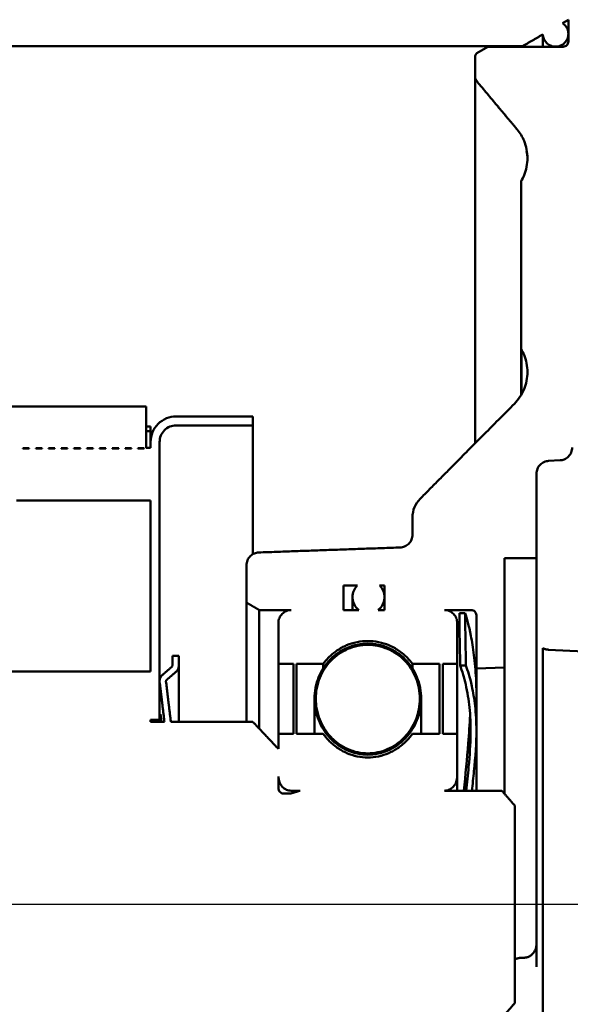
# Model space of a CAD drawing. Header units: inches. Extents: x 0 to 234, y 0 to 165.
# Tile 78 of 85: x 167.45 to 169.15, y 72.18 to 75.21. Entities that reach past the tile are written whole.
import ezdxf

# ---------------------------------------------------------------- set-up
doc = ezdxf.new("R2010")
doc.units = ezdxf.units.IN
doc.header["$LTSCALE"] = 10
doc.header["$MEASUREMENT"] = 0
doc.linetypes.add('CHAIN', pattern=[0.3543, 0.2362, -0.0295, 0.0591, -0.0295])
doc.layers.add('Centerline (ANSI)', color=7, linetype='Continuous', lineweight=25)
doc.layers.add('Visible (ANSI)', color=7, linetype='Continuous', lineweight=50)

msp = doc.modelspace()

# ---------------------------------------------------------------- linework, layer by layer
at = {"layer": 'Centerline (ANSI)', "linetype": 'CHAIN', "ltscale": 1.905165}
msp.add_line((170.3909, 72.4865), (142.5861, 72.4865), dxfattribs=at)
at = {"layer": 'Visible (ANSI)'}
for p, q in [((169.123, 75.2046), (169.1409, 75.215)), ((169.1409, 75.215), (169.1409, 75.1715)), ((169.0623, 75.1318), (169.0623, 75.1695)), ((169.1409, 75.1715), (169.1409, 75.1476)), ((164.4323, 75.133), (168.9992, 75.133)), ((168.8929, 75.1318), (168.8584, 75.1118)), ((169.1252, 75.1318), (168.8929, 75.1318)), ((168.9992, 75.133), (168.9992, 75.1318)), ((168.8535, 75.1032), (168.8535, 75.0351)), ((168.8535, 73.9083), (168.8535, 75.0351)), ((168.9953, 74.7168), (168.9953, 74.1997)), ((168.9953, 74.1917), (168.9953, 74.1997)), ((168.9953, 74.1917), (168.9953, 74.1907)), ((168.9953, 74.0569), (168.9953, 74.1907)), ((168.996, 74.1886), (168.996, 74.0582)), ((167.8398, 74.0215), (166.6724, 74.0215)), ((167.8398, 73.8947), (167.8398, 74.0215)), ((168.1685, 73.9916), (167.9323, 73.9916)), ((168.1685, 73.9639), (168.1685, 73.9916)), ((167.8398, 73.9604), (167.8535, 73.9604)), ((167.8398, 73.9464), (167.8535, 73.9464)), ((167.8535, 73.9464), (167.8535, 73.9604)), ((167.8535, 73.9226), (167.8535, 73.9464)), ((167.9323, 73.9639), (168.1685, 73.9639)), ((168.1685, 73.9639), (168.1685, 73.5665)), ((167.8535, 73.9226), (167.8535, 73.9123)), ((167.4598, 73.8928), (167.4598, 73.8935)), ((167.4598, 73.8935), (167.4795, 73.8935)), ((167.4795, 73.8928), (167.4598, 73.8928)), ((167.4795, 73.8935), (167.4795, 73.8928)), ((167.4992, 73.8928), (167.4992, 73.8935)), ((167.4992, 73.8935), (167.5189, 73.8935)), ((167.5189, 73.8928), (167.4992, 73.8928)), ((167.5189, 73.8935), (167.5189, 73.8928)), ((167.5386, 73.8928), (167.5386, 73.8935)), ((167.5386, 73.8935), (167.5583, 73.8935)), ((167.5583, 73.8928), (167.5386, 73.8928)), ((167.5583, 73.8935), (167.5583, 73.8928)), ((167.578, 73.8928), (167.578, 73.8935)), ((167.578, 73.8935), (167.5976, 73.8935)), ((167.5976, 73.8928), (167.578, 73.8928)), ((167.5976, 73.8935), (167.5976, 73.8928)), ((167.6173, 73.8928), (167.6173, 73.8935)), ((167.6173, 73.8935), (167.637, 73.8935)), ((167.637, 73.8928), (167.6173, 73.8928)), ((167.637, 73.8935), (167.637, 73.8928)), ((167.6567, 73.8928), (167.6567, 73.8935)), ((167.6567, 73.8935), (167.6764, 73.8935)), ((167.6764, 73.8928), (167.6567, 73.8928)), ((167.6764, 73.8935), (167.6764, 73.8928)), ((167.6961, 73.8928), (167.6961, 73.8935)), ((167.6961, 73.8935), (167.7157, 73.8935)), ((167.7157, 73.8928), (167.6961, 73.8928)), ((167.7157, 73.8935), (167.7157, 73.8928)), ((167.7354, 73.8928), (167.7354, 73.8935)), ((167.7354, 73.8935), (167.7551, 73.8935)), ((167.7551, 73.8928), (167.7354, 73.8928)), ((167.7551, 73.8935), (167.7551, 73.8928)), ((167.7748, 73.8928), (167.7748, 73.8935)), ((167.7748, 73.8935), (167.7945, 73.8935)), ((167.7945, 73.8928), (167.7748, 73.8928)), ((167.7945, 73.8935), (167.7945, 73.8928)), ((167.8142, 73.8928), (167.8142, 73.8935)), ((167.8142, 73.8935), (167.8339, 73.8935)), ((167.8339, 73.8928), (167.8142, 73.8928)), ((167.8339, 73.8935), (167.8339, 73.8928)), ((167.8535, 73.8947), (167.8398, 73.8947)), ((167.8535, 73.9123), (167.8535, 73.8947)), ((167.8811, 73.1746), (167.8811, 73.9123)), ((169.0798, 73.8541), (169.1154, 73.856)), ((169.0425, 73.5542), (169.0425, 73.8144)), ((167.4402, 73.7325), (167.4598, 73.7325)), ((167.4598, 73.7325), (167.4795, 73.7325)), ((167.4795, 73.7325), (167.4992, 73.7325)), ((167.4992, 73.7325), (167.5189, 73.7325)), ((167.5189, 73.7325), (167.5386, 73.7325)), ((167.5386, 73.7325), (167.5583, 73.7325)), ((167.5583, 73.7325), (167.578, 73.7325)), ((167.578, 73.7325), (167.5976, 73.7325)), ((167.5976, 73.7325), (167.6173, 73.7325)), ((167.6173, 73.7325), (167.637, 73.7325)), ((167.637, 73.7325), (167.6567, 73.7325)), ((167.6567, 73.7325), (167.6764, 73.7325)), ((167.6764, 73.7325), (167.6961, 73.7325)), ((167.6961, 73.7325), (167.7157, 73.7325)), ((167.7157, 73.7325), (167.7354, 73.7325)), ((167.7354, 73.7325), (167.7551, 73.7325)), ((167.7551, 73.7325), (167.7748, 73.7325)), ((167.7748, 73.7325), (167.7945, 73.7325)), ((167.7945, 73.7325), (167.8142, 73.7325)), ((167.8142, 73.7325), (167.8339, 73.7325)), ((167.8339, 73.7325), (167.8535, 73.7325)), ((167.8535, 73.7325), (167.8535, 73.2046)), ((168.6606, 73.6807), (168.6606, 73.6271)), ((168.9441, 73.2173), (168.9441, 73.5542)), ((168.9441, 73.5542), (169.0425, 73.5542)), ((169.0425, 72.3634), (169.0425, 73.5542)), ((168.1488, 73.5319), (168.1488, 73.4173)), ((168.448, 73.3942), (168.448, 73.4703)), ((168.448, 73.4703), (168.4906, 73.4703)), ((168.559, 73.4703), (168.574, 73.4703)), ((168.574, 73.4703), (168.574, 73.4343)), ((168.4756, 73.4343), (168.4756, 73.3942)), ((168.574, 73.4343), (168.574, 73.3942)), ((168.1488, 73.0492), (168.1488, 73.4173)), ((168.1882, 73.3942), (168.2866, 73.3942)), ((168.1882, 73.3942), (168.1882, 73.0285)), ((168.4953, 73.3942), (168.448, 73.3942)), ((168.574, 73.3942), (168.5543, 73.3942)), ((168.7591, 73.3942), (168.8417, 73.3942)), ((168.8226, 73.3841), (168.8049, 73.3841)), ((168.8575, 73.3781), (168.8575, 73.2142)), ((168.2472, 73.354), (168.2472, 73.2279)), ((168.7984, 73.2279), (168.7984, 73.354)), ((167.9402, 73.2532), (167.9205, 73.2532)), ((167.9205, 73.2532), (167.9205, 73.2229)), ((167.9402, 73.2229), (167.9402, 73.2532)), ((169.0622, 73.2223), (169.0622, 73.2763)), ((167.9402, 73.0492), (167.9402, 73.2229)), ((168.2472, 73.2279), (168.2933, 73.2279)), ((168.2472, 73.0129), (168.2472, 73.2279)), ((168.2933, 73.2279), (168.2933, 73.0129)), ((168.3031, 73.0129), (168.3031, 73.2279)), ((168.3031, 73.2279), (168.385, 73.2279)), ((168.385, 73.2279), (168.385, 73.2138)), ((168.6606, 73.2279), (168.7441, 73.2279)), ((168.6606, 73.2138), (168.6606, 73.2279)), ((168.7441, 73.2279), (168.7441, 73.0129)), ((168.7539, 73.0129), (168.7539, 73.2279)), ((168.7539, 73.2279), (168.7984, 73.2279)), ((168.7984, 73.2279), (168.7984, 73.0129)), ((168.8075, 73.2229), (168.8253, 73.2229)), ((168.8575, 73.2142), (168.9441, 73.2173)), ((168.9441, 72.8273), (168.9441, 73.2173)), ((169.0622, 72.2887), (169.0622, 73.2223)), ((167.8535, 73.2046), (165.4913, 73.2046)), ((168.8575, 72.8362), (168.8575, 73.2142)), ((167.8811, 73.0554), (167.8811, 73.1746)), ((168.3585, 73.1211), (168.3585, 73.0129)), ((168.6872, 73.0129), (168.6872, 73.1211)), ((167.8838, 73.0734), (167.8838, 73.0492)), ((167.8838, 73.0734), (167.8873, 73.0492)), ((167.8535, 73.0492), (167.8535, 73.0554)), ((167.8535, 73.0554), (167.8811, 73.0554)), ((167.8961, 73.0492), (167.8535, 73.0492)), ((167.8811, 73.0554), (167.8811, 73.0492)), ((168.1685, 73.0492), (167.9159, 73.0492)), ((168.2933, 73.0129), (168.2472, 73.0129)), ((168.2472, 73.0129), (168.2472, 72.9659)), ((168.385, 73.0129), (168.3031, 73.0129)), ((168.7441, 73.0129), (168.6606, 73.0129)), ((168.7984, 73.0129), (168.7539, 73.0129)), ((168.7984, 72.8808), (168.7984, 73.0129)), ((168.2472, 72.8459), (168.2472, 72.8808)), ((168.7984, 72.8808), (168.7984, 72.8371)), ((168.2848, 72.8282), (168.263, 72.8282)), ((168.2866, 72.8371), (168.3142, 72.8371)), ((168.7984, 72.8371), (168.7591, 72.8371)), ((168.7984, 72.8362), (168.7984, 72.8371)), ((168.9362, 72.8362), (168.7984, 72.8362)), ((168.9756, 72.1817), (168.9756, 72.7913)), ((169.0425, 72.3593), (169.0425, 72.3634)), ((169.0425, 72.2941), (169.0425, 72.3593)), ((168.9942, 72.3215), (169.0042, 72.3218)), ((169.0622, 72.2332), (169.0622, 72.2887)), ((169.0622, 71.5521), (169.0622, 72.2332))]:
    msp.add_line(p, q, dxfattribs=at)
for points, knots in [([(169.0623, 75.1695), (169.0625, 75.1651), (169.0636, 75.1602), (169.0671, 75.1518), (169.0703, 75.147), (169.0772, 75.1401), (169.082, 75.1369), (169.091, 75.1331), (169.0967, 75.132), (169.1064, 75.132), (169.1121, 75.1331), (169.1211, 75.1369), (169.126, 75.1401), (169.1328, 75.147), (169.1361, 75.1518), (169.1398, 75.1608), (169.1409, 75.1666), (169.1409, 75.1763), (169.1398, 75.1821), (169.1361, 75.1911), (169.1328, 75.1959), (169.1276, 75.2012), (169.1253, 75.203), (169.123, 75.2046)], [0.1532146, 0.1532146, 0.1532146, 0.1532146, 0.1853922, 0.1853922, 0.2224841, 0.2224841, 0.2595246, 0.2595246, 0.2965219, 0.2965219, 0.3335192, 0.3335192, 0.3705596, 0.3705596, 0.4076516, 0.4076516, 0.4447849, 0.4447849, 0.481917, 0.481917, 0.5190063, 0.5190063, 0.5388635, 0.5388635, 0.5388635, 0.5388635]), ([(169.1409, 75.1476), (169.1409, 75.1456), (169.1405, 75.1433), (169.139, 75.1397), (169.1377, 75.1378), (169.135, 75.135), (169.133, 75.1337), (169.1294, 75.1323), (169.1271, 75.1318), (169.1252, 75.1318)], [0.05930522, 0.05930522, 0.05930522, 0.05930522, 0.07415917, 0.07415917, 0.08899612, 0.08899612, 0.10381227, 0.10381227, 0.11861111, 0.11861111, 0.11861111, 0.11861111]), ([(168.9827, 74.8768), (168.9917, 74.8661), (168.9994, 74.8531), (169.011, 74.8252), (169.015, 74.8051), (169.015, 74.7709), (169.011, 74.7508), (169.002, 74.7291), (168.9989, 74.7228), (168.9953, 74.7168)], [0.2888612, 0.2888612, 0.2888612, 0.2888612, 0.3889926, 0.3889926, 0.5190831, 0.5190831, 0.649196, 0.649196, 0.6985665, 0.6985665, 0.6985665, 0.6985665]), ([(169.0149, 74.7859), (169.0149, 74.7914), (169.0144, 74.7961), (169.0131, 74.8041), (169.0122, 74.8072), (169.0117, 74.8087), (169.0117, 74.8089), (169.0117, 74.8089)], [0.007269, 0.007269, 0.007269, 0.007269, 0.0726369, 0.0726369, 0.1509689, 0.1509689, 0.1706405, 0.1706405, 0.1706405, 0.1706405]), ([(168.9953, 74.1997), (168.9989, 74.1936), (169.002, 74.1874), (169.011, 74.1656), (169.015, 74.1454), (169.015, 74.1112), (169.011, 74.091), (168.9979, 74.0594), (168.9866, 74.0424), (168.9746, 74.0303)], [0.3398801, 0.3398801, 0.3398801, 0.3398801, 0.3893842, 0.3893842, 0.5197736, 0.5197736, 0.650405, 0.650405, 0.7802439, 0.7802439, 0.7802439, 0.7802439]), ([(168.9966, 74.187), (168.9966, 74.187), (168.9965, 74.187), (168.9964, 74.1874), (168.9962, 74.1882), (168.9957, 74.1897), (168.9955, 74.1901), (168.9953, 74.1907)], [0.04606761, 0.04606761, 0.04606761, 0.04606761, 0.05463813, 0.05463813, 0.08573974, 0.08573974, 0.0982306, 0.0982306, 0.0982306, 0.0982306]), ([(167.9323, 73.9916), (167.9226, 73.9916), (167.9112, 73.9893), (167.8932, 73.9819), (167.8835, 73.9754), (167.8698, 73.9615), (167.8633, 73.9518), (167.8558, 73.9337), (167.8535, 73.9221), (167.8535, 73.9123)], [0, 0, 0, 0, 0.0738762, 0.0738762, 0.1480189, 0.1480189, 0.2225038, 0.2225038, 0.2973055, 0.2973055, 0.2973055, 0.2973055]), ([(167.8811, 73.9123), (167.8811, 73.9187), (167.8826, 73.9262), (167.8874, 73.9379), (167.8917, 73.9443), (167.9006, 73.9533), (167.9069, 73.9575), (167.9186, 73.9624), (167.926, 73.9639), (167.9323, 73.9639)], [-0.1932601, -0.1932601, -0.1932601, -0.1932601, -0.1446356, -0.1446356, -0.096213, -0.096213, -0.0480167, -0.0480167, 0, 0, 0, 0]), ([(169.1154, 73.856), (169.1198, 73.8562), (169.1246, 73.8573), (169.1329, 73.8608), (169.1377, 73.8641), (169.1446, 73.871), (169.1479, 73.8759), (169.1516, 73.8849), (169.1528, 73.8907), (169.1528, 73.8956)], [0.3025069, 0.3025069, 0.3025069, 0.3025069, 0.3343117, 0.3343117, 0.3713976, 0.3713976, 0.408672, 0.408672, 0.4460936, 0.4460936, 0.4460936, 0.4460936]), ([(169.0425, 73.8144), (169.0425, 73.8193), (169.0437, 73.8251), (169.0474, 73.8342), (169.0506, 73.8391), (169.0575, 73.846), (169.0624, 73.8493), (169.0707, 73.8527), (169.0755, 73.8539), (169.0798, 73.8541)], [0.4463214, 0.4463214, 0.4463214, 0.4463214, 0.4837837, 0.4837837, 0.5210681, 0.5210681, 0.5581508, 0.5581508, 0.5899519, 0.5899519, 0.5899519, 0.5899519]), ([(168.6837, 73.7369), (168.6768, 73.73), (168.6704, 73.7203), (168.6629, 73.7021), (168.6606, 73.6905), (168.6606, 73.6807)], [0.1483973, 0.1483973, 0.1483973, 0.1483973, 0.2226463, 0.2226463, 0.2977632, 0.2977632, 0.2977632, 0.2977632]), ([(168.6606, 73.6271), (168.6606, 73.6221), (168.6595, 73.6163), (168.6557, 73.6072), (168.6525, 73.6023), (168.6456, 73.5954), (168.6408, 73.5921), (168.6322, 73.5885), (168.6271, 73.5874), (168.6226, 73.5872)], [0.1489792, 0.1489792, 0.1489792, 0.1489792, 0.1866107, 0.1866107, 0.2240196, 0.2240196, 0.2611395, 0.2611395, 0.2945751, 0.2945751, 0.2945751, 0.2945751]), ([(168.1868, 73.5718), (168.1823, 73.5716), (168.1772, 73.5705), (168.1687, 73.5669), (168.1639, 73.5637), (168.157, 73.5567), (168.1537, 73.5518), (168.15, 73.5427), (168.1488, 73.5369), (168.1488, 73.5319)], [0.0034371, 0.0034371, 0.0034371, 0.0034371, 0.0368616, 0.0368616, 0.0739777, 0.0739777, 0.111416, 0.111416, 0.1491436, 0.1491436, 0.1491436, 0.1491436]), ([(168.4906, 73.4703), (168.4904, 73.4701), (168.4902, 73.4699), (168.4857, 73.4653), (168.4817, 73.4591), (168.477, 73.4477), (168.4756, 73.4405), (168.4756, 73.4281), (168.477, 73.4208), (168.4817, 73.4094), (168.4857, 73.4032), (168.4916, 73.3972), (168.4933, 73.3956), (168.4953, 73.3942)], [0.0905464, 0.0905464, 0.0905464, 0.0905464, 0.0928461, 0.0928461, 0.1395484, 0.1395484, 0.1866925, 0.1866925, 0.2338559, 0.2338559, 0.280632, 0.280632, 0.2976639, 0.2976639, 0.2976639, 0.2976639]), ([(168.5543, 73.3942), (168.5562, 73.3956), (168.5579, 73.3972), (168.5638, 73.4031), (168.5679, 73.4093), (168.5726, 73.4207), (168.574, 73.4281), (168.574, 73.4405), (168.5726, 73.4478), (168.5679, 73.4592), (168.5638, 73.4654), (168.5593, 73.47), (168.5591, 73.4701), (168.559, 73.4703)], [0.4493895, 0.4493895, 0.4493895, 0.4493895, 0.465995, 0.465995, 0.5129872, 0.5129872, 0.5603718, 0.5603718, 0.607715, 0.607715, 0.6546118, 0.6546118, 0.6565048, 0.6565048, 0.6565048, 0.6565048]), ([(168.2866, 73.3942), (168.2818, 73.3942), (168.2761, 73.393), (168.2672, 73.3893), (168.2623, 73.386), (168.2554, 73.379), (168.2522, 73.3741), (168.2484, 73.3649), (168.2472, 73.359), (168.2472, 73.354)], [0, 0, 0, 0, 0.036792, 0.036792, 0.0739462, 0.0739462, 0.1115631, 0.1115631, 0.1496035, 0.1496035, 0.1496035, 0.1496035]), ([(168.7984, 73.354), (168.7984, 73.359), (168.7973, 73.3648), (168.7936, 73.374), (168.7903, 73.3789), (168.7835, 73.3859), (168.7786, 73.3892), (168.7696, 73.393), (168.7639, 73.3942), (168.7591, 73.3942)], [-0.1496036, -0.1496036, -0.1496036, -0.1496036, -0.1117546, -0.1117546, -0.0743238, -0.0743238, -0.0369784, -0.0369784, 0, 0, 0, 0]), ([(168.8049, 73.3841), (168.8053, 73.3574), (168.8056, 73.3304), (168.8065, 73.2768), (168.807, 73.2497), (168.8075, 73.2229)], [-0.4089878, -0.4089878, -0.4089878, -0.4089878, -0.2048527, -0.2048527, -0.000186, -0.000186, -0.000186, -0.000186]), ([(168.8253, 73.2229), (168.8247, 73.2498), (168.8242, 73.2768), (168.8233, 73.3305), (168.823, 73.3574), (168.8226, 73.3841)], [-0.4083843, -0.4083843, -0.4083843, -0.4083843, -0.2037848, -0.2037848, -0.00003, -0.00003, -0.00003, -0.00003]), ([(168.8563, 73.1823), (168.8551, 73.2088), (168.8528, 73.2332), (168.8473, 73.2775), (168.844, 73.2973), (168.8342, 73.3463), (168.8274, 73.3696), (168.8226, 73.3841)], [0.000001, 0.000001, 0.000001, 0.000001, 0.311279, 0.311279, 0.623086, 0.623086, 1.190327, 1.190327, 1.190327, 1.190327]), ([(168.8417, 73.3942), (168.8437, 73.3942), (168.8459, 73.3937), (168.8495, 73.3922), (168.8515, 73.3909), (168.8542, 73.3881), (168.8555, 73.3861), (168.857, 73.3825), (168.8575, 73.3801), (168.8575, 73.3781)], [0, 0, 0, 0, 0.01471835, 0.01471835, 0.02958145, 0.02958145, 0.04462436, 0.04462436, 0.0598229, 0.0598229, 0.0598229, 0.0598229]), ([(168.5228, 73.2906), (168.5128, 73.2906), (168.5018, 73.2896), (168.4803, 73.2852), (168.4698, 73.2819), (168.4512, 73.2741), (168.4413, 73.2688), (168.423, 73.2564), (168.4144, 73.2492), (168.4, 73.2345), (168.3928, 73.2257), (168.3804, 73.2068), (168.3752, 73.1967), (168.3673, 73.1772), (168.3639, 73.1661), (168.3595, 73.1434), (168.3585, 73.1318), (168.3585, 73.1104), (168.3595, 73.0987), (168.3639, 73.0757), (168.3674, 73.0645), (168.3753, 73.0447), (168.3806, 73.0343), (168.3931, 73.0148), (168.4004, 73.0057), (168.4149, 72.9906), (168.4235, 72.9832), (168.4419, 72.9703), (168.4518, 72.9649), (168.4704, 72.9569), (168.4808, 72.9535), (168.502, 72.9491), (168.5129, 72.948), (168.5328, 72.948), (168.5436, 72.9491), (168.5649, 72.9535), (168.5752, 72.9569), (168.5938, 72.9649), (168.6038, 72.9703), (168.6222, 72.9832), (168.6307, 72.9906), (168.6452, 73.0057), (168.6525, 73.0148), (168.6651, 73.0343), (168.6703, 73.0447), (168.6783, 73.0645), (168.6817, 73.0757), (168.6862, 73.0987), (168.6872, 73.1104), (168.6872, 73.1318), (168.6862, 73.1434), (168.6818, 73.1661), (168.6784, 73.1772), (168.6705, 73.1967), (168.6653, 73.2068), (168.6528, 73.2257), (168.6456, 73.2345), (168.6312, 73.2492), (168.6227, 73.2564), (168.6044, 73.2688), (168.5945, 73.2741), (168.5758, 73.2819), (168.5653, 73.2852), (168.5439, 73.2896), (168.5329, 73.2906), (168.5228, 73.2906)], [0, 0, 0, 0, 0.076594, 0.076594, 0.153188, 0.153188, 0.230741, 0.230741, 0.308294, 0.308294, 0.387322, 0.387322, 0.46635, 0.46635, 0.547285, 0.547285, 0.628219, 0.628219, 0.709928, 0.709928, 0.791637, 0.791637, 0.872567, 0.872567, 0.953497, 0.953497, 1.032066, 1.032066, 1.110636, 1.110636, 1.186467, 1.186467, 1.262298, 1.262298, 1.33813, 1.33813, 1.413961, 1.413961, 1.492531, 1.492531, 1.5711, 1.5711, 1.65203, 1.65203, 1.73296, 1.73296, 1.814669, 1.814669, 1.896378, 1.896378, 1.977312, 1.977312, 2.058246, 2.058246, 2.137275, 2.137275, 2.216303, 2.216303, 2.293856, 2.293856, 2.371408, 2.371408, 2.448003, 2.448003, 2.524597, 2.524597, 2.524597, 2.524597]), ([(168.5228, 73.2866), (168.5326, 73.2866), (168.5434, 73.2856), (168.5643, 73.2813), (168.5746, 73.2781), (168.5928, 73.2704), (168.6024, 73.2653), (168.6203, 73.2532), (168.6286, 73.2461), (168.6427, 73.2318), (168.6497, 73.2232), (168.6618, 73.2048), (168.6669, 73.1949), (168.6746, 73.1759), (168.678, 73.165), (168.6823, 73.1428), (168.6833, 73.1315), (168.6833, 73.1107), (168.6823, 73.0992), (168.6779, 73.0768), (168.6746, 73.0658), (168.6668, 73.0465), (168.6617, 73.0364), (168.6494, 73.0174), (168.6423, 73.0085), (168.6281, 72.9938), (168.6198, 72.9866), (168.6018, 72.974), (168.5922, 72.9687), (168.574, 72.9609), (168.5639, 72.9576), (168.5431, 72.9532), (168.5325, 72.9522), (168.513, 72.9522), (168.5023, 72.9533), (168.4813, 72.9577), (168.471, 72.9611), (168.4527, 72.9691), (168.4429, 72.9746), (168.4248, 72.9874), (168.4164, 72.9949), (168.4024, 73.0097), (168.3954, 73.0185), (168.3835, 73.0374), (168.3784, 73.0474), (168.3709, 73.0665), (168.3676, 73.0774), (168.3634, 73.0995), (168.3624, 73.1108), (168.3624, 73.1314), (168.3634, 73.1427), (168.3676, 73.1647), (168.3709, 73.1755), (168.3785, 73.1944), (168.3835, 73.2042), (168.3954, 73.2226), (168.4024, 73.2311), (168.4164, 73.2455), (168.4247, 73.2527), (168.4427, 73.265), (168.4524, 73.2702), (168.4707, 73.278), (168.481, 73.2813), (168.5022, 73.2856), (168.5129, 73.2866), (168.5228, 73.2866)], [0, 0, 0, 0, 0.074755, 0.074755, 0.14951, 0.14951, 0.22521, 0.22521, 0.30091, 0.30091, 0.378059, 0.378059, 0.455207, 0.455207, 0.534211, 0.534211, 0.613214, 0.613214, 0.692955, 0.692955, 0.772697, 0.772697, 0.85165, 0.85165, 0.930604, 0.930604, 1.007266, 1.007266, 1.083928, 1.083928, 1.157961, 1.157961, 1.231993, 1.231993, 1.306996, 1.306996, 1.381999, 1.381999, 1.45971, 1.45971, 1.537421, 1.537421, 1.61539, 1.61539, 1.693359, 1.693359, 1.772067, 1.772067, 1.850776, 1.850776, 1.929173, 1.929173, 2.007571, 2.007571, 2.084141, 2.084141, 2.160712, 2.160712, 2.237014, 2.237014, 2.313317, 2.313317, 2.388654, 2.388654, 2.463991, 2.463991, 2.463991, 2.463991]), ([(168.385, 73.2279), (168.3903, 73.2351), (168.396, 73.2418), (168.4092, 73.2552), (168.4182, 73.2628), (168.4374, 73.2759), (168.4477, 73.2814), (168.4673, 73.2896), (168.4783, 73.2931), (168.5008, 73.2976), (168.5123, 73.2987), (168.5228, 73.2987), (168.5334, 73.2987), (168.5449, 73.2976), (168.5674, 73.2931), (168.5784, 73.2896), (168.5979, 73.2814), (168.6083, 73.2759), (168.6275, 73.2628), (168.6364, 73.2552), (168.6497, 73.2418), (168.6554, 73.2351), (168.6606, 73.2279)], [-0.3855483, -0.3855483, -0.3855483, -0.3855483, -0.3230597, -0.3230597, -0.2418023, -0.2418023, -0.160545, -0.160545, -0.0802725, -0.0802725, 0, 0, 0, 0.0802725, 0.0802725, 0.160545, 0.160545, 0.2418023, 0.2418023, 0.3230597, 0.3230597, 0.3855483, 0.3855483, 0.3855483, 0.3855483]), ([(169.0622, 73.2763), (169.0625, 73.2761), (169.0628, 73.276), (169.0637, 73.2756), (169.0643, 73.2754), (169.0658, 73.2748), (169.0668, 73.2744), (169.0687, 73.2738), (169.0697, 73.2736), (169.0716, 73.2731), (169.0726, 73.2729), (169.0746, 73.2725), (169.0756, 73.2724), (169.0776, 73.2722), (169.0786, 73.2721), (169.0796, 73.272)], [0, 0, 0, 0, 0.0584161, 0.0584161, 0.1666667, 0.1666667, 0.3333333, 0.3333333, 0.5, 0.5, 0.6666667, 0.6666667, 0.8333333, 0.8333333, 1, 1, 1, 1]), ([(169.0796, 73.272), (169.1969, 73.2665), (169.3172, 73.2606), (169.5505, 73.2481), (169.6769, 73.2409), (169.7926, 73.2334)], [-1.774365, -1.774365, -1.774365, -1.774365, -0.884444, -0.884444, -0.000001, -0.000001, -0.000001, -0.000001]), ([(167.9205, 73.2229), (167.9205, 73.2223), (167.9203, 73.2215), (167.9199, 73.2204), (167.9195, 73.2197), (167.9189, 73.2192), (167.9188, 73.2191), (167.9187, 73.219)], [0.01878134, 0.01878134, 0.01878134, 0.01878134, 0.02355351, 0.02355351, 0.0282578, 0.0282578, 0.02932623, 0.02932623, 0.02932623, 0.02932623]), ([(167.9314, 73.2035), (167.9319, 73.2039), (167.9324, 73.2044), (167.935, 73.2071), (167.9371, 73.2102), (167.9394, 73.216), (167.9402, 73.2197), (167.9402, 73.2229)], [0.22903551, 0.22903551, 0.22903551, 0.22903551, 0.23403055, 0.23403055, 0.25774168, 0.25774168, 0.28178652, 0.28178652, 0.28178652, 0.28178652]), ([(168.8258, 72.8362), (168.8287, 72.8617), (168.8313, 72.8864), (168.8369, 72.9466), (168.8393, 72.9808), (168.8401, 73.0421), (168.8387, 73.0692), (168.8348, 73.1059), (168.8333, 73.1176), (168.8273, 73.1548), (168.822, 73.1769), (168.8136, 73.2059), (168.8103, 73.2154), (168.8075, 73.2229)], [-5.091132, -5.091132, -5.091132, -5.091132, -4.877162, -4.877162, -4.551593, -4.551593, -4.246271, -4.246271, -4.091253, -4.091253, -3.719386, -3.719386, -3.479892, -3.479892, -3.479892, -3.479892]), ([(168.8575, 73.0224), (168.8575, 73.0498), (168.8559, 73.075), (168.8508, 73.1207), (168.8473, 73.1412), (168.8375, 73.1871), (168.8306, 73.2085), (168.8253, 73.2229)], [0.000001, 0.000001, 0.000001, 0.000001, 0.295067, 0.295067, 0.590979, 0.590979, 1.056845, 1.056845, 1.056845, 1.056845]), ([(167.8899, 73.1941), (167.8894, 73.1936), (167.8889, 73.1932), (167.8862, 73.1905), (167.8842, 73.1873), (167.8818, 73.1815), (167.8811, 73.1778), (167.8811, 73.1736), (167.8812, 73.1725), (167.8813, 73.1714)], [0.0412066, 0.0412066, 0.0412066, 0.0412066, 0.04618118, 0.04618118, 0.06991363, 0.06991363, 0.09406207, 0.09406207, 0.10180853, 0.10180853, 0.10180853, 0.10180853]), ([(167.9008, 73.174), (167.9008, 73.1742), (167.9008, 73.1744), (167.9008, 73.1753), (167.9009, 73.176), (167.9014, 73.1772), (167.9018, 73.1778), (167.9023, 73.1783), (167.9024, 73.1784), (167.9025, 73.1785)], [0.05491812, 0.05491812, 0.05491812, 0.05491812, 0.05646722, 0.05646722, 0.06129905, 0.06129905, 0.06605031, 0.06605031, 0.06704372, 0.06704372, 0.06704372, 0.06704372]), ([(168.8563, 73.1823), (168.8571, 73.1657), (168.8575, 73.1484), (168.8575, 73.1304), (168.8575, 73.1301), (168.8575, 73.1298), (168.8575, 73.1296)], [0.0017981, 0.0017981, 0.0017981, 0.0017981, 0.181016, 0.181016, 0.181016, 0.1837578, 0.1837578, 0.1837578, 0.1837578]), ([(168.819, 72.8362), (168.8237, 72.887), (168.8285, 72.9358), (168.8348, 73.0128), (168.8368, 73.0422), (168.8381, 73.0702)], [-6.1105696, -6.1105696, -6.1105696, -6.1105696, -5.7205611, -5.7205611, -5.4629484, -5.4629484, -5.4629484, -5.4629484]), ([(168.6606, 73.0129), (168.6552, 73.0053), (168.6493, 72.9983), (168.6359, 72.9843), (168.6269, 72.9765), (168.6076, 72.963), (168.5972, 72.9573), (168.5777, 72.9489), (168.5669, 72.9453), (168.5446, 72.9406), (168.5333, 72.9396), (168.5124, 72.9396), (168.501, 72.9406), (168.4788, 72.9453), (168.4679, 72.9489), (168.4484, 72.9573), (168.4381, 72.963), (168.4187, 72.9765), (168.4098, 72.9843), (168.3964, 72.9983), (168.3904, 73.0053), (168.385, 73.0129)], [0.933879, 0.933879, 0.933879, 0.933879, 0.9992954, 0.9992954, 1.0816859, 1.0816859, 1.1640764, 1.1640764, 1.2435011, 1.2435011, 1.3229259, 1.3229259, 1.4023506, 1.4023506, 1.4817753, 1.4817753, 1.5641658, 1.5641658, 1.6465563, 1.6465563, 1.7119727, 1.7119727, 1.7119727, 1.7119727]), ([(168.8435, 72.8362), (168.8459, 72.8572), (168.8481, 72.8776), (168.8545, 72.9425), (168.8575, 72.9844), (168.8575, 73.0224)], [0.9266762, 0.9266762, 0.9266762, 0.9266762, 1.1077708, 1.1077708, 1.5171966, 1.5171966, 1.5171966, 1.5171966]), ([(168.2472, 72.8808), (168.2472, 72.8752), (168.2485, 72.8687), (168.2524, 72.8586), (168.2557, 72.8532), (168.2627, 72.8457), (168.2676, 72.8422), (168.2764, 72.8383), (168.2819, 72.8371), (168.2866, 72.8371)], [0.1548532, 0.1548532, 0.1548532, 0.1548532, 0.1969358, 0.1969358, 0.2373697, 0.2373697, 0.275321, 0.275321, 0.3110645, 0.3110645, 0.3110645, 0.3110645]), ([(168.7591, 72.8371), (168.7639, 72.8371), (168.7695, 72.8383), (168.7786, 72.8425), (168.7835, 72.8462), (168.7903, 72.8538), (168.7935, 72.8592), (168.7973, 72.869), (168.7984, 72.8754), (168.7984, 72.8808)], [0.3110645, 0.3110645, 0.3110645, 0.3110645, 0.347766, 0.347766, 0.3868246, 0.3868246, 0.4262917, 0.4262917, 0.4672787, 0.4672787, 0.4672787, 0.4672787]), ([(168.263, 72.8282), (168.2611, 72.8282), (168.2589, 72.8287), (168.2554, 72.8302), (168.2535, 72.8317), (168.2507, 72.8347), (168.2493, 72.8369), (168.2477, 72.841), (168.2472, 72.8436), (168.2472, 72.8459)], [-0.1255346, -0.1255346, -0.1255346, -0.1255346, -0.11128058, -0.11128058, -0.09610063, -0.09610063, -0.07980008, -0.07980008, -0.06262422, -0.06262422, -0.06262422, -0.06262422]), ([(169.0357, 72.3401), (169.0349, 72.3389), (169.034, 72.3377), (169.0322, 72.3354), (169.0313, 72.3343), (169.0292, 72.3322), (169.0282, 72.3313), (169.026, 72.3295), (169.0248, 72.3286), (169.0224, 72.3271), (169.0212, 72.3264), (169.0187, 72.3251), (169.0175, 72.3246), (169.0149, 72.3236), (169.0136, 72.3232), (169.0109, 72.3225), (169.0096, 72.3223), (169.0069, 72.3219), (169.0055, 72.3218), (169.0042, 72.3218)], [0, 0, 0, 0, 0.111111, 0.111111, 0.222222, 0.222222, 0.333333, 0.333333, 0.444444, 0.444444, 0.555556, 0.555556, 0.666667, 0.666667, 0.777778, 0.777778, 0.888889, 0.888889, 1, 1, 1, 1]), ([(169.0425, 72.3634), (169.0425, 72.362), (169.0425, 72.3607), (169.0423, 72.3593), (169.0422, 72.358), (169.042, 72.3567), (169.0418, 72.3553), (169.0415, 72.354), (169.0412, 72.3527), (169.0408, 72.3514), (169.0404, 72.35), (169.04, 72.3488), (169.0395, 72.3475), (169.039, 72.3462), (169.0384, 72.3449), (169.0378, 72.3437), (169.0371, 72.3425), (169.0365, 72.3413), (169.0357, 72.3401)], [0, 0, 0, 0, 0.166667, 0.166667, 0.166667, 0.333333, 0.333333, 0.333333, 0.5, 0.5, 0.5, 0.666667, 0.666667, 0.666667, 0.833333, 0.833333, 0.833333, 1, 1, 1, 1]), ([(168.9942, 72.3215), (168.9929, 72.3215), (168.9915, 72.3213), (168.9901, 72.3211), (168.9887, 72.3209), (168.9873, 72.3207), (168.986, 72.3203), (168.9846, 72.32), (168.9832, 72.3195), (168.9819, 72.319), (168.9806, 72.3185), (168.9793, 72.3179), (168.978, 72.3173), (168.9772, 72.3169), (168.9764, 72.3164), (168.9756, 72.3159)], [0, 0, 0, 0, 0.0714286, 0.0714286, 0.0714286, 0.1428571, 0.1428571, 0.1428571, 0.2142857, 0.2142857, 0.2142857, 0.2857143, 0.2857143, 0.2857143, 0.3321621, 0.3321621, 0.3321621, 0.3321621])]:
    msp.add_open_spline(points, degree=3, knots=knots, dxfattribs=at)
for points, weights in [([(168.9992, 75.133), (169.0305, 75.1511), (169.0623, 75.1695)], [1, 1.0000233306, 1]), ([(168.8643, 75.0184), (168.9252, 74.9456), (168.9827, 74.8768)], [1, 1.00041154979, 1]), ([(168.9746, 74.0303), (168.8139, 73.8685), (168.6837, 73.7369)], [1, 1.00546398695, 1]), ([(168.6226, 73.5872), (168.4032, 73.5795), (168.1868, 73.5718)], [1, 1.00002422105, 1]), ([(168.1488, 73.4173), (168.1687, 73.4056), (168.1882, 73.3942)], [1, 1.00007642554, 1]), ([(167.9187, 73.219), (167.9041, 73.2063), (167.8899, 73.1941)], [1, 1.0001410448, 1]), ([(167.9025, 73.1785), (167.9167, 73.1908), (167.9314, 73.2035)], [1, 1.00014734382, 1]), ([(167.8813, 73.1714), (167.8894, 73.1048), (167.8961, 73.0492)], [1, 1.00445955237, 1]), ([(167.9159, 73.0492), (167.9091, 73.1058), (167.9008, 73.174)], [1, 1.00463083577, 1]), ([(168.2472, 72.9659), (168.211, 73.0046), (168.1685, 73.0492)], [1, 1.00286650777, 1]), ([(168.3142, 72.8371), (168.2993, 72.8326), (168.2848, 72.8282)], [1, 1.00006468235, 1]), ([(168.9756, 72.7913), (168.9573, 72.8125), (168.9362, 72.8362)], [1, 1.00181408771, 1]), ([(168.9362, 72.1368), (168.9573, 72.1604), (168.9756, 72.1817)], [1, 1.00181408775, 1])]:
    msp.add_rational_spline(points, weights, degree=2, dxfattribs=at)
for points in [[(168.8584, 75.1118), (168.8565, 75.109), (168.8549, 75.1061), (168.8535, 75.1032)], [(168.8535, 75.0351), (168.8563, 75.0293), (168.8601, 75.0234), (168.8643, 75.0184)]]:
    msp.add_open_spline(points, degree=3, dxfattribs=at)

doc.saveas('drawing.dxf')
